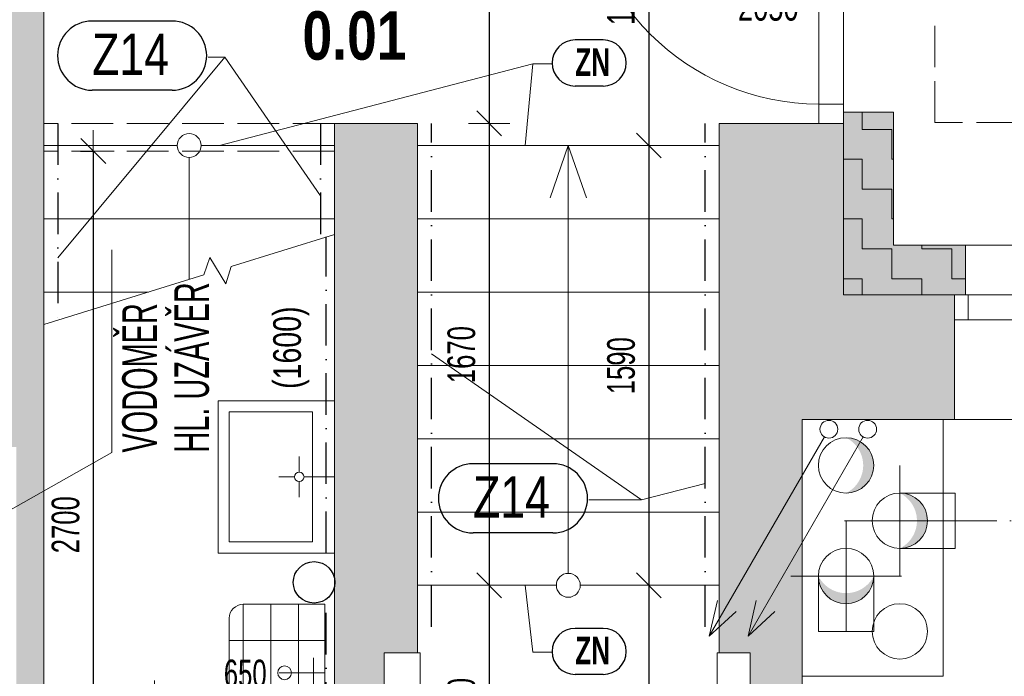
# Model space of a CAD drawing. Header units: millimetres. Extents: x -97971 to 48677, y -63570 to -5533.
# Tile 23 of 65: x -74864 to -71306, y -12885 to -10511. Entities that reach past the tile are written whole.
import ezdxf

# ---------------------------------------------------------------- set-up
doc = ezdxf.new("R2010")
doc.units = ezdxf.units.MM
doc.header["$PDMODE"] = 65
for name, pattern in [('Carkovana 2x_1', [200, 150, -50]), ('Cerchovana_1', [250, 150, -50, 0, -50]), ('JIS_09_15', [300, 150, -50, 0, -50, 0, -50])]:
    doc.linetypes.add(name, pattern=pattern)
for name, color, linetype, lineweight in [('XR$1$1.PP - NÁVRH_1', 7, 'Continuous', 25), ('XR$2$KOTY_1', 7, 'Continuous', 25), ('XR$3$ZAŘIZOVÁKY_1', 7, 'Continuous', 25), ('XR$4$VÝPLNĚ_1', 7, 'Continuous', 25), ('XR$6$VÝROBKY ___1', 7, 'Continuous', 25), ('XR$7$FILING ___1', 7, 'Continuous', 25), ('XR$8$TZB ___1', 7, 'Continuous', 25)]:
    doc.layers.add(name, color=color, linetype=linetype, lineweight=lineweight)
doc.styles.add('ARIAL', font='ARIAL.TTF')
doc.styles.add('Arial Black', font='Arial Black')
doc.styles.add('ARIALNARROW', font='ARIALN.TTF')
doc.dimstyles.new('DIMSTYLE_3', dxfattribs={"dimtxt": 100, "dimasz": 150, "dimexe": 0, "dimexo": 0, "dimgap": 50, "dimtad": 2, "dimdec": 0, "dimrnd": 5, "dimzin": 12, "dimdsep": 46, "dimtxsty": 'ARIALNARROW', "dimblk1": 'ALL_ML_STRICH', "dimblk2": 'ALL_ML_STRICH', "dimsah": 1, "dimcen": 0, "dimclrd": 6, "dimclre": 6, "dimclrt": 6, "dimadec": 0, "dimazin": 0, "dimtfac": 1, "dimtdec": 0, "dimtix": 1, "dimtmove": 2, "dimatfit": 3, "dimfxl": 0, "dimtzin": 0, "dimlwd": 0, "dimlwe": 13, "dimarcsym": 0})
doc.dimstyles.new('DIMSTYLE_5', dxfattribs={"dimtxt": 100, "dimasz": 150, "dimexe": 0, "dimexo": 0, "dimgap": 50, "dimtad": 2, "dimdec": 0, "dimrnd": 5, "dimzin": 12, "dimdsep": 46, "dimtxsty": 'ARIALNARROW', "dimblk1": 'ALL_ML_STRICH', "dimblk2": 'ALL_ML_STRICH', "dimsah": 1, "dimcen": 0, "dimclrd": 6, "dimclre": 6, "dimclrt": 6, "dimadec": 0, "dimazin": 0, "dimtfac": 1, "dimtdec": 0, "dimtix": 1, "dimtmove": 2, "dimatfit": 3, "dimfxl": 0, "dimtvp": 1.2, "dimtzin": 0, "dimlwd": 0, "dimlwe": 13, "dimarcsym": 0})

# ---------------------------------------------------------------- blocks, each defined once
blk = doc.blocks.new('ALL_ML_STRICH')
at = {"color": 0, "linetype": 'ByBlock', "lineweight": -2}
for p, q in [((0, -0.5), (0, 0.5)), ((-0.3, -0.3), (0.3, 0.3)), ((-1, 0), (0.5, 0))]:
    blk.add_line(p, q, dxfattribs=at)
blk = doc.blocks.new('*D210')
at = {"layer": 'DEFPOINTS', "color": 6, "linetype": 'Continuous', "lineweight": 13}
for p in [(-71886.3, -9886.3), (-70144.5, -9886.3), (-71886.3, -10886.3)]:
    blk.add_point(p, dxfattribs=at)
at = {"layer": 'XR$2$KOTY_1', "color": 6, "linetype": 'Continuous', "lineweight": -2}
for p, q in [((-70665, -9886.3), (-70144.5, -9886.3)), ((-70144.5, -9886.3), (-70144.5, -10886.3)), ((-70665, -10886.3), (-70144.5, -10886.3))]:
    blk.add_line(p, q, dxfattribs=at)
at = {"layer": 'XR$2$KOTY_1', "color": 6, "linetype": 'Continuous', "lineweight": 13, "xscale": 150, "yscale": 150, "zscale": 150}
for p, rotation in [((-70144.5, -9886.3), 90), ((-70144.5, -10886.3), 270)]:
    blk.add_blockref('ALL_ML_STRICH', p, dxfattribs=dict(at, rotation=rotation))
at = {"layer": 'XR$2$KOTY_1', "color": 6, "linetype": 'Continuous', "lineweight": 13, "insert": (-70244.5, -10387.4), "char_height": 100, "width": 324.571, "attachment_point": 5, "rotation": 90, "style": 'ARIALNARROW'}
blk.add_mtext('\\W0.81;\\A1;{1000}', dxfattribs=at)
at = {"layer": 'XR$2$KOTY_1', "color": 6, "linetype": 'Continuous', "lineweight": 13, "insert": (-69894.5, -10501), "char_height": 100, "width": 5, "attachment_point": 1, "rotation": 270, "line_spacing_factor": 0.60241, "style": 'ARIALNARROW'}
blk.add_mtext('\\W0.81;2050', dxfattribs=at)
blk = doc.blocks.new('*D211')
at = {"layer": 'DEFPOINTS', "color": 6, "linetype": 'Continuous', "lineweight": 13}
for p in [(-71886.3, -10886.3), (-70144.5, -10886.3), (-71886.3, -11506.3)]:
    blk.add_point(p, dxfattribs=at)
at = {"layer": 'XR$2$KOTY_1', "color": 6, "linetype": 'Continuous', "lineweight": -2}
for p, q in [((-70665, -10886.3), (-70144.5, -10886.3)), ((-70144.5, -10886.3), (-70144.5, -11506.3)), ((-70144.5, -11506.3), (-70144.5, -11506.3))]:
    blk.add_line(p, q, dxfattribs=at)
at = {"layer": 'XR$2$KOTY_1', "color": 6, "linetype": 'Continuous', "lineweight": 13, "xscale": 150, "yscale": 150, "zscale": 150}
for p, rotation in [((-70144.5, -10886.3), 90), ((-70144.5, -11506.3), 270)]:
    blk.add_blockref('ALL_ML_STRICH', p, dxfattribs=dict(at, rotation=rotation))
at = {"layer": 'XR$2$KOTY_1', "color": 6, "linetype": 'Continuous', "lineweight": 13, "insert": (-70244.5, -11193.8), "char_height": 100, "width": 243.429, "attachment_point": 5, "rotation": 90, "style": 'ARIALNARROW'}
blk.add_mtext('\\W0.81;\\A1;{620}', dxfattribs=at)
blk = doc.blocks.new('*D255')
at = {"layer": 'DEFPOINTS', "color": 6, "linetype": 'Continuous', "lineweight": 13}
for p in [(-71886.3, -9436.3), (-69694.5, -9436.3), (-71706.3, -11326.3)]:
    blk.add_point(p, dxfattribs=at)
at = {"layer": 'XR$2$KOTY_1', "color": 6, "linetype": 'Continuous', "lineweight": -2}
for p, q in [((-70945.1, -9436.3), (-69694.5, -9436.3)), ((-69694.5, -9436.3), (-69694.5, -11326.3)), ((-69694.5, -11326.3), (-69694.5, -11326.3))]:
    blk.add_line(p, q, dxfattribs=at)
at = {"layer": 'XR$2$KOTY_1', "color": 6, "linetype": 'Continuous', "lineweight": 13, "xscale": 150, "yscale": 150, "zscale": 150}
for p, rotation in [((-69694.5, -9436.3), 90), ((-69694.5, -11326.3), 270)]:
    blk.add_blockref('ALL_ML_STRICH', p, dxfattribs=dict(at, rotation=rotation))
at = {"layer": 'XR$2$KOTY_1', "color": 6, "linetype": 'Continuous', "lineweight": 13, "insert": (-69794.5, -10382.4), "char_height": 100, "width": 324.571, "attachment_point": 5, "rotation": 90, "style": 'ARIALNARROW'}
blk.add_mtext('\\W0.81;\\A1;{1890}', dxfattribs=at)
blk = doc.blocks.new('*D256')
at = {"layer": 'DEFPOINTS', "color": 6, "linetype": 'Continuous', "lineweight": 13}
for p in [(-71706.3, -11326.3), (-69694.5, -11326.3), (-71886.3, -11506.3)]:
    blk.add_point(p, dxfattribs=at)
at = {"layer": 'XR$2$KOTY_1', "color": 6, "linetype": 'Continuous', "lineweight": -2}
for p, q in [((-69694.5, -11326.3), (-69694.5, -11326.3)), ((-69694.5, -11326.3), (-69694.5, -11506.3)), ((-69694.5, -11506.3), (-69694.5, -11506.3))]:
    blk.add_line(p, q, dxfattribs=at)
at = {"layer": 'XR$2$KOTY_1', "color": 6, "linetype": 'Continuous', "lineweight": 13, "xscale": 150, "yscale": 150, "zscale": 150}
for p, rotation in [((-69694.5, -11326.3), 90), ((-69694.5, -11506.3), 270)]:
    blk.add_blockref('ALL_ML_STRICH', p, dxfattribs=dict(at, rotation=rotation))
at = {"layer": 'XR$2$KOTY_1', "color": 6, "linetype": 'Continuous', "lineweight": 13, "insert": (-69794.5, -11196.1), "char_height": 100, "width": 243.429, "attachment_point": 5, "rotation": 90, "style": 'ARIALNARROW'}
blk.add_mtext('\\W0.81;\\A1;{180}', dxfattribs=at)
blk = doc.blocks.new('*D260')
at = {"layer": 'DEFPOINTS', "color": 6, "linetype": 'Continuous', "lineweight": 13}
for p in [(-55176.3, -7250), (-71706.3, -9256.3), (-55176.3, -11506.3)]:
    blk.add_point(p, dxfattribs=at)
at = {"layer": 'XR$2$KOTY_1', "color": 6, "linetype": 'Continuous', "lineweight": -2}
for p, q in [((-71706.3, -7538.2), (-71706.3, -7250)), ((-55176.3, -7250), (-71706.3, -7250)), ((-55176.3, -7607.8), (-55176.3, -7250))]:
    blk.add_line(p, q, dxfattribs=at)
at = {"layer": 'XR$2$KOTY_1', "color": 6, "linetype": 'Continuous', "lineweight": 13, "xscale": 150, "yscale": 150, "zscale": 150}
for p, rotation in [((-71706.3, -7250), 180), ((-55176.3, -7250), 360)]:
    blk.add_blockref('ALL_ML_STRICH', p, dxfattribs=dict(at, rotation=rotation))
at = {"layer": 'XR$2$KOTY_1', "color": 6, "linetype": 'Continuous', "lineweight": 13, "insert": (-63446, -7150), "char_height": 100, "width": 405.714, "attachment_point": 5, "style": 'ARIALNARROW'}
blk.add_mtext('\\W0.81;\\A1;{16530}', dxfattribs=at)
blk = doc.blocks.new('*D273')
at = {"layer": 'DEFPOINTS', "color": 6, "linetype": 'Continuous', "lineweight": 13}
for p in [(-70486.3, -7712.7), (-71486.3, -11956.3), (-70486.3, -11956.3)]:
    blk.add_point(p, dxfattribs=at)
at = {"layer": 'XR$2$KOTY_1', "color": 6, "linetype": 'Continuous', "lineweight": -2}
for p, q in [((-71486.3, -8237.7), (-71486.3, -7712.7)), ((-70486.3, -7712.7), (-71486.3, -7712.7)), ((-70486.3, -8241.5), (-70486.3, -7712.7))]:
    blk.add_line(p, q, dxfattribs=at)
at = {"layer": 'XR$2$KOTY_1', "color": 6, "linetype": 'Continuous', "lineweight": 13, "xscale": 150, "yscale": 150, "zscale": 150}
for p, rotation in [((-71486.3, -7712.7), 180), ((-70486.3, -7712.7), 360)]:
    blk.add_blockref('ALL_ML_STRICH', p, dxfattribs=dict(at, rotation=rotation))
at = {"layer": 'XR$2$KOTY_1', "color": 6, "linetype": 'Continuous', "lineweight": 13, "insert": (-70987.4, -7612.7), "char_height": 100, "width": 324.571, "attachment_point": 5, "style": 'ARIALNARROW'}
blk.add_mtext('\\W0.81;\\A1;{1000}', dxfattribs=at)
at = {"layer": 'XR$2$KOTY_1', "color": 6, "linetype": 'Continuous', "lineweight": 13, "insert": (-71233.5, -7962.7), "char_height": 100, "width": 5, "attachment_point": 1, "rotation": 180, "line_spacing_factor": 0.60241, "style": 'ARIALNARROW'}
blk.add_mtext('\\W0.81;850(1550)', dxfattribs=at)
blk = doc.blocks.new('*D274')
at = {"layer": 'DEFPOINTS', "color": 6, "linetype": 'Continuous', "lineweight": 13}
for p in [(-71486.3, -7712.7), (-71886.3, -11506.3), (-71486.3, -11956.3)]:
    blk.add_point(p, dxfattribs=at)
at = {"layer": 'XR$2$KOTY_1', "color": 6, "linetype": 'Continuous', "lineweight": -2}
for p, q in [((-71886.3, -8237.7), (-71886.3, -7712.7)), ((-71486.3, -7712.7), (-71886.3, -7712.7)), ((-71486.3, -8237.7), (-71486.3, -7712.7))]:
    blk.add_line(p, q, dxfattribs=at)
at = {"layer": 'XR$2$KOTY_1', "color": 6, "linetype": 'Continuous', "lineweight": 13, "xscale": 150, "yscale": 150, "zscale": 150}
for p, rotation in [((-71886.3, -7712.7), 180), ((-71486.3, -7712.7), 360)]:
    blk.add_blockref('ALL_ML_STRICH', p, dxfattribs=dict(at, rotation=rotation))
at = {"layer": 'XR$2$KOTY_1', "color": 6, "linetype": 'Continuous', "lineweight": 13, "insert": (-71683.8, -7612.7), "char_height": 100, "width": 243.429, "attachment_point": 5, "style": 'ARIALNARROW'}
blk.add_mtext('\\W0.81;\\A1;{400}', dxfattribs=at)
blk = doc.blocks.new('*D291')
at = {"layer": 'DEFPOINTS', "color": 6, "linetype": 'Continuous', "lineweight": 13}
for p in [(-73476.3, -9886.3), (-73167.3, -9886.3), (-73426.3, -10886.3)]:
    blk.add_point(p, dxfattribs=at)
at = {"layer": 'XR$2$KOTY_1', "color": 6, "linetype": 'Continuous', "lineweight": -2}
for p, q in [((-73167.3, -9886.3), (-73167.3, -9886.3)), ((-73167.3, -9886.3), (-73167.3, -10886.3)), ((-73167.3, -10886.3), (-73167.3, -10886.3))]:
    blk.add_line(p, q, dxfattribs=at)
at = {"layer": 'XR$2$KOTY_1', "color": 6, "linetype": 'Continuous', "lineweight": 13, "xscale": 150, "yscale": 150, "zscale": 150}
for p, rotation in [((-73167.3, -9886.3), 90), ((-73167.3, -10886.3), 270)]:
    blk.add_blockref('ALL_ML_STRICH', p, dxfattribs=dict(at, rotation=rotation))
at = {"layer": 'XR$2$KOTY_1', "color": 6, "linetype": 'Continuous', "lineweight": 13, "insert": (-73267.3, -10387.4), "char_height": 100, "width": 324.571, "attachment_point": 5, "rotation": 90, "style": 'ARIALNARROW'}
blk.add_mtext('\\W0.81;\\A1;{1000}', dxfattribs=at)
blk = doc.blocks.new('*D292')
at = {"layer": 'DEFPOINTS', "color": 6, "linetype": 'Continuous', "lineweight": 13}
for p in [(-73426.3, -10886.3), (-73167.3, -10886.3), (-73426.3, -12556.3)]:
    blk.add_point(p, dxfattribs=at)
at = {"layer": 'XR$2$KOTY_1', "color": 6, "linetype": 'Continuous', "lineweight": -2}
for p, q in [((-73167.3, -10886.3), (-73167.3, -10886.3)), ((-73167.3, -10886.3), (-73167.3, -12556.3)), ((-73167.3, -12556.3), (-73167.3, -12556.3))]:
    blk.add_line(p, q, dxfattribs=at)
at = {"layer": 'XR$2$KOTY_1', "color": 6, "linetype": 'Continuous', "lineweight": 13, "xscale": 150, "yscale": 150, "zscale": 150}
for p, rotation in [((-73167.3, -10886.3), 90), ((-73167.3, -12556.3), 270)]:
    blk.add_blockref('ALL_ML_STRICH', p, dxfattribs=dict(at, rotation=rotation))
at = {"layer": 'XR$2$KOTY_1', "color": 6, "linetype": 'Continuous', "lineweight": 13, "insert": (-73267.3, -11722.4), "char_height": 100, "width": 324.571, "attachment_point": 5, "rotation": 90, "style": 'ARIALNARROW'}
blk.add_mtext('\\W0.81;\\A1;{1670}', dxfattribs=at)
blk = doc.blocks.new('*D293')
at = {"layer": 'DEFPOINTS', "color": 6, "linetype": 'Continuous', "lineweight": 13}
for p in [(-73426.3, -12556.3), (-73167.3, -12556.3), (-73426.3, -13386.3)]:
    blk.add_point(p, dxfattribs=at)
at = {"layer": 'XR$2$KOTY_1', "color": 6, "linetype": 'Continuous', "lineweight": -2}
for p, q in [((-73167.3, -12556.3), (-73167.3, -12556.3)), ((-73167.3, -12556.3), (-73167.3, -13386.3)), ((-73167.3, -13386.3), (-73167.3, -13386.3))]:
    blk.add_line(p, q, dxfattribs=at)
at = {"layer": 'XR$2$KOTY_1', "color": 6, "linetype": 'Continuous', "lineweight": 13, "xscale": 150, "yscale": 150, "zscale": 150}
for p, rotation in [((-73167.3, -12556.3), 90), ((-73167.3, -13386.3), 270)]:
    blk.add_blockref('ALL_ML_STRICH', p, dxfattribs=dict(at, rotation=rotation))
at = {"layer": 'XR$2$KOTY_1', "color": 6, "linetype": 'Continuous', "lineweight": 13, "insert": (-73267.3, -12968.8), "char_height": 100, "width": 243.429, "attachment_point": 5, "rotation": 90, "style": 'ARIALNARROW'}
blk.add_mtext('\\W0.81;\\A1;{830}', dxfattribs=at)
blk = doc.blocks.new('*D302')
at = {"layer": 'DEFPOINTS', "color": 6, "linetype": 'Continuous', "lineweight": 13}
for p in [(-74597.8, -10986.3), (-74557, -10986.3), (-74776.3, -13686.3)]:
    blk.add_point(p, dxfattribs=at)
at = {"layer": 'XR$2$KOTY_1', "color": 6, "linetype": 'Continuous', "lineweight": -2}
for p, q in [((-74643.7, -10986.3), (-74597.8, -10986.3)), ((-74597.8, -10986.3), (-74597.8, -13686.3)), ((-74597.8, -13686.3), (-74597.8, -13686.3))]:
    blk.add_line(p, q, dxfattribs=at)
at = {"layer": 'XR$2$KOTY_1', "color": 6, "linetype": 'Continuous', "lineweight": 13, "xscale": 150, "yscale": 150, "zscale": 150}
for p, rotation in [((-74597.8, -10986.3), 90), ((-74597.8, -13686.3), 270)]:
    blk.add_blockref('ALL_ML_STRICH', p, dxfattribs=dict(at, rotation=rotation))
at = {"layer": 'XR$2$KOTY_1', "color": 6, "linetype": 'Continuous', "lineweight": 13, "insert": (-74697.8, -12337.4), "char_height": 100, "width": 324.571, "attachment_point": 5, "rotation": 90, "style": 'ARIALNARROW'}
blk.add_mtext('\\W0.81;\\A1;{2700}', dxfattribs=at)
blk = doc.blocks.new('*D339')
at = {"layer": 'DEFPOINTS', "color": 6, "linetype": 'Continuous', "lineweight": 13}
for p in [(-73726.3, -12975.9), (-74376.3, -13107.8), (-73726.3, -13586.3)]:
    blk.add_point(p, dxfattribs=at)
at = {"layer": 'XR$2$KOTY_1', "color": 6, "linetype": 'Continuous', "lineweight": -2}
for p, q in [((-74376.3, -12975.9), (-74376.3, -12975.9)), ((-73726.3, -12975.9), (-74376.3, -12975.9)), ((-73726.3, -12975.9), (-73726.3, -12975.9))]:
    blk.add_line(p, q, dxfattribs=at)
at = {"layer": 'XR$2$KOTY_1', "color": 6, "linetype": 'Continuous', "lineweight": 13, "xscale": 150, "yscale": 150, "zscale": 150}
for p, rotation in [((-74376.3, -12975.9), 180), ((-73726.3, -12975.9), 360)]:
    blk.add_blockref('ALL_ML_STRICH', p, dxfattribs=dict(at, rotation=rotation))
at = {"layer": 'XR$2$KOTY_1', "color": 6, "linetype": 'Continuous', "lineweight": 13, "insert": (-74048.8, -12875.9), "char_height": 100, "width": 243.429, "attachment_point": 5, "style": 'ARIALNARROW'}
blk.add_mtext('\\W0.81;\\A1;{650}', dxfattribs=at)
blk = doc.blocks.new('*D340')
at = {"layer": 'DEFPOINTS', "color": 6, "linetype": 'Continuous', "lineweight": 13}
for p in [(-72590.3, -9886.3), (-72336.3, -9886.3), (-72336.3, -10966.3)]:
    blk.add_point(p, dxfattribs=at)
at = {"layer": 'XR$2$KOTY_1', "color": 6, "linetype": 'Continuous', "lineweight": -2}
for p, q in [((-72590.3, -9886.3), (-72590.3, -9886.3)), ((-72590.3, -9886.3), (-72590.3, -10966.3)), ((-72590.3, -10966.3), (-72590.3, -10966.3))]:
    blk.add_line(p, q, dxfattribs=at)
at = {"layer": 'XR$2$KOTY_1', "color": 6, "linetype": 'Continuous', "lineweight": 13, "xscale": 150, "yscale": 150, "zscale": 150}
for p, rotation in [((-72590.3, -9886.3), 90), ((-72590.3, -10966.3), 270)]:
    blk.add_blockref('ALL_ML_STRICH', p, dxfattribs=dict(at, rotation=rotation))
at = {"layer": 'XR$2$KOTY_1', "color": 6, "linetype": 'Continuous', "lineweight": 13, "insert": (-72690.3, -10427.4), "char_height": 100, "width": 324.571, "attachment_point": 5, "rotation": 90, "style": 'ARIALNARROW'}
blk.add_mtext('\\W0.81;\\A1;{1080}', dxfattribs=at)
blk = doc.blocks.new('*D341')
at = {"layer": 'DEFPOINTS', "color": 6, "linetype": 'Continuous', "lineweight": 13}
for p in [(-72590.3, -10966.3), (-72336.3, -10966.3), (-72336.3, -12556.3)]:
    blk.add_point(p, dxfattribs=at)
at = {"layer": 'XR$2$KOTY_1', "color": 6, "linetype": 'Continuous', "lineweight": -2}
for p, q in [((-72590.3, -10966.3), (-72590.3, -10966.3)), ((-72590.3, -10966.3), (-72590.3, -12556.3)), ((-72590.3, -12556.3), (-72590.3, -12556.3))]:
    blk.add_line(p, q, dxfattribs=at)
at = {"layer": 'XR$2$KOTY_1', "color": 6, "linetype": 'Continuous', "lineweight": 13, "xscale": 150, "yscale": 150, "zscale": 150}
for p, rotation in [((-72590.3, -10966.3), 90), ((-72590.3, -12556.3), 270)]:
    blk.add_blockref('ALL_ML_STRICH', p, dxfattribs=dict(at, rotation=rotation))
at = {"layer": 'XR$2$KOTY_1', "color": 6, "linetype": 'Continuous', "lineweight": 13, "insert": (-72690.3, -11762.4), "char_height": 100, "width": 324.571, "attachment_point": 5, "rotation": 90, "style": 'ARIALNARROW'}
blk.add_mtext('\\W0.81;\\A1;{1590}', dxfattribs=at)
blk = doc.blocks.new('*D342')
at = {"layer": 'DEFPOINTS', "color": 6, "linetype": 'Continuous', "lineweight": 13}
for p in [(-72590.3, -12556.3), (-72336.3, -12556.3), (-72036.3, -14936.3)]:
    blk.add_point(p, dxfattribs=at)
at = {"layer": 'XR$2$KOTY_1', "color": 6, "linetype": 'Continuous', "lineweight": -2}
for p, q in [((-72590.3, -12556.3), (-72590.3, -12556.3)), ((-72590.3, -12556.3), (-72590.3, -14936.3)), ((-72590.3, -14936.3), (-72590.3, -14936.3))]:
    blk.add_line(p, q, dxfattribs=at)
at = {"layer": 'XR$2$KOTY_1', "color": 6, "linetype": 'Continuous', "lineweight": 13, "xscale": 150, "yscale": 150, "zscale": 150}
for p, rotation in [((-72590.3, -12556.3), 90), ((-72590.3, -14936.3), 270)]:
    blk.add_blockref('ALL_ML_STRICH', p, dxfattribs=dict(at, rotation=rotation))
at = {"layer": 'XR$2$KOTY_1', "color": 6, "linetype": 'Continuous', "lineweight": 13, "insert": (-72690.3, -13747.4), "char_height": 100, "width": 324.571, "attachment_point": 5, "rotation": 90, "style": 'ARIALNARROW'}
blk.add_mtext('\\W0.81;\\A1;{2380}', dxfattribs=at)
blk = doc.blocks.new('KOMPLEXNÍ OBJEKT_36')
at = {"layer": 'XR$3$ZAŘIZOVÁKY_1', "color": 251, "linetype": 'Continuous', "lineweight": 13}
for p, q in [((-73726.3, -11888.9), (-74146.3, -11888.9)), ((-74146.3, -11888.9), (-74146.3, -12439.7)), ((-73726.3, -11888.9), (-74070.4, -11888.9)), ((-73726.3, -12439.7), (-73726.3, -11888.9)), ((-74106.3, -12399.7), (-74106.3, -11928.9)), ((-74106.3, -11928.9), (-73806.3, -11928.9)), ((-73806.3, -11928.9), (-73806.3, -12399.7)), ((-73853.5, -12147.1), (-73853.5, -12090.4)), ((-73870.7, -12164.3), (-73927.4, -12164.3)), ((-73836.3, -12164.3), (-73726.3, -12164.3)), ((-73853.5, -12181.5), (-73853.5, -12238.2)), ((-73806.3, -12399.7), (-74106.3, -12399.7)), ((-73726.3, -12439.7), (-74146.3, -12439.7))]:
    blk.add_line(p, q, dxfattribs=at)
blk.add_arc((-73853.5, -12164.3), 17.2, 90.00001727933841, 89.99999997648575, dxfattribs=at)
blk = doc.blocks.new('KOMPLEXNÍ OBJEKT_45')
at = {"layer": 'XR$3$ZAŘIZOVÁKY_1', "color": 251, "linetype": 'Continuous', "lineweight": 13}
for p, q in [((-73761.6, -12625), (-74056.6, -12625)), ((-74056.6, -12625), (-74056.6, -13120)), ((-73781.6, -12625), (-74056.6, -12625)), ((-73956.6, -12625), (-73956.6, -13120)), ((-73856.6, -12625), (-73856.6, -13120)), ((-73761.6, -13120), (-73761.6, -12625)), ((-74106.6, -12675), (-74106.6, -13070)), ((-74106.6, -12755.4), (-73761.6, -12755.4)), ((-73802.5, -12818.8), (-73802.5, -12872.5)), ((-73781.6, -12872.5), (-73926.6, -12872.5)), ((-73761.6, -12872.5), (-73906.6, -12872.5)), ((-73802.5, -12926.3), (-73802.5, -12872.5)), ((-74106.6, -12989.7), (-73761.6, -12989.7)), ((-74056.6, -13120), (-73761.6, -13120)), ((-74056.6, -13120), (-73781.6, -13120))]:
    blk.add_line(p, q, dxfattribs=at)
blk.add_circle((-73906.6, -12872.5), 25, dxfattribs=at)
for centre, start, end in [((-74056.6, -12675), 90, 180), ((-74056.6, -13070), 180, 270)]:
    blk.add_arc(centre, 50, start, end, dxfattribs=at)

msp = doc.modelspace()

# ---------------------------------------------------------------- hatches: boundary and pattern name
at = {"layer": 'XR$7$FILING ___1', "linetype": 'Carkovana 2x_1', "lineweight": 50}
msp.add_hatch(color=254, dxfattribs=at).paths.add_polyline_path([(-75076.3, -13786.3), (-74776.3, -13786.3), (-74776.3, -9886.3), (-71886.3, -9886.3), (-71886.3, -9436.3), (-76965.7, -9436.3), (-76965.7, -9886.3), (-75076.3, -9886.3), (-75076.3, -10036.5), (-75026.3, -10036.5), (-75026.3, -10536.5), (-75076.3, -10536.5), (-75076.3, -12056.3), (-74876.3, -12056.3), (-74876.3, -12956.3), (-74946.3, -12956.3), (-74946.3, -13436.3), (-75076.3, -13436.3)])
at = {"layer": 'XR$7$FILING ___1', "linetype": 'Continuous', "lineweight": 13}
msp.add_hatch(color=11, dxfattribs=at).paths.add_polyline_path([(-71446.3, -11506.3), (-71446.3, -11326.3), (-71706.3, -11326.3), (-71706.3, -10846.3), (-71886.3, -10846.3), (-71886.3, -11506.3)], flags=0)
h = msp.add_hatch(dxfattribs=at)
h.set_pattern_fill('VZOR', scale=108, style=0, pattern_type=2)
h.set_pattern_definition([(0, (216, 216), (108, 108), [108, -108]), (90, (216, 216), (-108, 108), [108, -108])])
h.paths.add_polyline_path([(-71446.3, -11506.3), (-71446.3, -11326.3), (-71706.3, -11326.3), (-71706.3, -10846.3), (-71886.3, -10846.3), (-71886.3, -11506.3)], flags=0)
at = {"layer": 'XR$7$FILING ___1', "linetype": 'Continuous', "lineweight": 50}
msp.add_hatch(color=254, dxfattribs=at).paths.add_polyline_path([(-73726.3, -13686.3), (-73426.3, -13686.3), (-73426.3, -13250.3), (-73547, -13250.3), (-73547, -12800.3), (-73426.3, -12800.3), (-73426.3, -10886.3), (-73726.3, -10886.3)])
at = {"layer": 'XR$7$FILING ___1', "linetype": 'Continuous', "lineweight": 13}
msp.add_hatch(color=254, dxfattribs=at).paths.add_polyline_path([(-72223.6, -13300.3), (-72336.3, -13300.3), (-72336.3, -13736.3), (-72036.3, -13736.3), (-72036.3, -11956.3), (-71486.3, -11956.3), (-71486.3, -11506.3), (-71886.3, -11506.3), (-71886.3, -10886.3), (-72336.3, -10886.3), (-72336.3, -12800.3), (-72223.6, -12800.3)])
at = {"layer": 'XR$8$TZB ___1', "linetype": 'JIS_09_15', "lineweight": 13}
for points in [[(-71877.6, -12222.9), (-71867.5, -12222.4), (-71857.4, -12220.9), (-71847.6, -12218.3), (-71838.1, -12214.8), (-71829, -12210.3), (-71820.4, -12205), (-71812.4, -12198.8), (-71805.1, -12191.8), (-71798.5, -12184.1), (-71792.7, -12175.8), (-71787.8, -12167), (-71783.8, -12157.6), (-71780.8, -12148), (-71778.7, -12138.1), (-71777.7, -12128), (-71777.7, -12117.8), (-71778.7, -12107.8), (-71780.8, -12097.8), (-71783.8, -12088.2), (-71787.8, -12078.9), (-71792.7, -12070), (-71798.5, -12061.7), (-71805.1, -12054), (-71812.4, -12047), (-71820.4, -12040.8), (-71829, -12035.5), (-71838.1, -12031), (-71847.6, -12027.5), (-71857.4, -12025), (-71867.5, -12023.4), (-71877.6, -12022.9), (-71870.6, -12026.7), (-71863.8, -12031.1), (-71857.4, -12035.8), (-71851.4, -12041.1), (-71845.8, -12046.7), (-71840.5, -12052.7), (-71835.7, -12059.1), (-71831.4, -12065.8), (-71827.6, -12072.8), (-71824.3, -12080.1), (-71821.5, -12087.6), (-71819.2, -12095.3), (-71817.5, -12103.1), (-71816.4, -12111), (-71815.8, -12118.9), (-71815.8, -12126.9), (-71816.4, -12134.9), (-71817.5, -12142.8), (-71819.2, -12150.6), (-71821.5, -12158.2), (-71824.3, -12165.7), (-71827.6, -12173), (-71831.4, -12180), (-71835.7, -12186.7), (-71840.5, -12193.1), (-71845.8, -12199.1), (-71851.4, -12204.8), (-71857.4, -12210), (-71863.8, -12214.8), (-71870.6, -12219.1)], [(-71683.3, -12422.9), (-71673.2, -12422.4), (-71663.1, -12420.9), (-71653.3, -12418.3), (-71643.8, -12414.8), (-71634.7, -12410.3), (-71626.1, -12405), (-71618.1, -12398.8), (-71610.8, -12391.8), (-71604.2, -12384.1), (-71598.4, -12375.8), (-71593.5, -12367), (-71589.5, -12357.6), (-71586.5, -12348), (-71584.4, -12338.1), (-71583.4, -12328), (-71583.4, -12317.8), (-71584.4, -12307.8), (-71586.5, -12297.8), (-71589.5, -12288.2), (-71593.5, -12278.9), (-71598.4, -12270), (-71604.2, -12261.7), (-71610.8, -12254), (-71618.1, -12247), (-71626.1, -12240.8), (-71634.7, -12235.5), (-71643.8, -12231), (-71653.3, -12227.5), (-71663.1, -12225), (-71673.2, -12223.4), (-71683.3, -12222.9), (-71676.3, -12226.7), (-71669.5, -12231.1), (-71663.2, -12235.8), (-71657.1, -12241.1), (-71651.5, -12246.7), (-71646.2, -12252.7), (-71641.5, -12259.1), (-71637.1, -12265.8), (-71633.3, -12272.8), (-71630, -12280.1), (-71627.2, -12287.6), (-71624.9, -12295.3), (-71623.2, -12303.1), (-71622.1, -12311), (-71621.5, -12318.9), (-71621.5, -12326.9), (-71622.1, -12334.9), (-71623.2, -12342.8), (-71624.9, -12350.6), (-71627.2, -12358.2), (-71630, -12365.7), (-71633.3, -12373), (-71637.1, -12380), (-71641.5, -12386.7), (-71646.2, -12393.1), (-71651.5, -12399.1), (-71657.1, -12404.8), (-71663.2, -12410), (-71669.5, -12414.8), (-71676.3, -12419.1)], [(-71977.6, -12522.9), (-71977.1, -12533), (-71975.5, -12543), (-71973, -12552.8), (-71969.5, -12562.3), (-71965, -12571.4), (-71959.6, -12580), (-71953.4, -12588), (-71946.5, -12595.4), (-71938.8, -12602), (-71930.5, -12607.8), (-71921.6, -12612.7), (-71912.3, -12616.7), (-71902.6, -12619.7), (-71892.7, -12621.8), (-71882.6, -12622.8), (-71872.5, -12622.8), (-71862.4, -12621.8), (-71852.5, -12619.7), (-71842.8, -12616.7), (-71833.5, -12612.7), (-71824.7, -12607.8), (-71816.4, -12602), (-71808.7, -12595.4), (-71801.7, -12588), (-71795.5, -12580), (-71790.1, -12571.4), (-71785.7, -12562.3), (-71782.2, -12552.8), (-71779.6, -12543), (-71778.1, -12533), (-71777.6, -12522.9), (-71781.4, -12529.9), (-71785.7, -12536.6), (-71790.5, -12543), (-71795.7, -12549.1), (-71801.4, -12554.7), (-71807.4, -12559.9), (-71813.8, -12564.7), (-71820.5, -12569.1), (-71827.5, -12572.9), (-71834.8, -12576.2), (-71842.2, -12579), (-71849.9, -12581.2), (-71857.7, -12582.9), (-71865.6, -12584.1), (-71873.6, -12584.6), (-71881.6, -12584.6), (-71889.5, -12584.1), (-71897.4, -12582.9), (-71905.2, -12581.2), (-71912.9, -12579), (-71920.4, -12576.2), (-71927.6, -12572.9), (-71934.6, -12569.1), (-71941.4, -12564.7), (-71947.7, -12559.9), (-71953.8, -12554.7), (-71959.4, -12549.1), (-71964.6, -12543), (-71969.4, -12536.6), (-71973.7, -12529.9)]]:
    msp.add_hatch(color=131, dxfattribs=at).paths.add_polyline_path(points)

# ---------------------------------------------------------------- linework, layer by layer
at = {"layer": 'XR$1$1.PP - NÁVRH_1', "color": 14, "linetype": 'Continuous', "lineweight": 13}
for p, q in [((-74776.3, -9886.3), (-74776.3, -13786.3)), ((-73426.3, -10886.3), (-73726.3, -10886.3)), ((-73726.3, -13586.3), (-73726.3, -10886.3)), ((-73426.3, -12800.3), (-73426.3, -10886.3)), ((-72336.3, -10886.3), (-72336.3, -11956.3)), ((-72336.3, -10886.3), (-71886.3, -10886.3)), ((-71886.3, -10886.3), (-71886.3, -11506.3)), ((-71486.3, -11506.3), (-71886.3, -11506.3)), ((-71486.3, -11506.3), (-71486.3, -11956.3)), ((-72336.3, -11856.3), (-72336.3, -12800.3)), ((-71486.3, -11956.3), (-72036.3, -11956.3)), ((-72036.3, -11956.3), (-72036.3, -13736.3)), ((-73547, -13250.3), (-73547, -12800.3)), ((-73547, -12800.3), (-73426.3, -12800.3)), ((-72223.6, -12800.3), (-72336.3, -12800.3)), ((-72223.6, -13300.3), (-72223.6, -12800.3))]:
    msp.add_line(p, q, dxfattribs=at)
at = {"layer": 'XR$1$1.PP - NÁVRH_1', "color": 7, "linetype": 'Continuous', "lineweight": 13}
for p, q in [((-71886.3, -10846.3), (-71706.3, -10846.3)), ((-71886.3, -10846.3), (-71886.3, -10886.3)), ((-71706.3, -11326.3), (-71706.3, -10846.3)), ((-74776.3, -10966.3), (-74294.5, -10966.3)), ((-74208.2, -10966.3), (-73726.3, -10966.3)), ((-73426.3, -10966.3), (-72336.3, -10966.3)), ((-72881.3, -10966.3), (-72947.2, -11155.1)), ((-72881.3, -12513.2), (-72881.3, -10966.3)), ((-72881.3, -10966.3), (-72815.4, -11155.1)), ((-74251.3, -11009.5), (-74251.3, -11450.7)), ((-74776.3, -11231.3), (-73726.3, -11231.3)), ((-73426.3, -11231.3), (-72336.3, -11231.3)), ((-73726.3, -11287.7), (-74099.5, -11403.6)), ((-71446.3, -11326.3), (-71706.3, -11326.3)), ((-70526.3, -11326.3), (-71446.3, -11326.3)), ((-71446.3, -11506.3), (-71446.3, -11326.3)), ((-74177, -11371.3), (-74198.3, -11434.2)), ((-74118.5, -11466.5), (-74177, -11371.3)), ((-74099.5, -11403.6), (-74118.5, -11466.5)), ((-74198.3, -11434.2), (-74776.3, -11613.7)), ((-74776.3, -11496.3), (-74398.4, -11496.3)), ((-73426.3, -11496.3), (-72336.3, -11496.3)), ((-71446.3, -11506.3), (-71486.3, -11506.3)), ((-73426.3, -11761.3), (-72336.3, -11761.3)), ((-71486.3, -11956.3), (-70486.3, -11956.3)), ((-73426.3, -12026.3), (-72336.3, -12026.3)), ((-73426.3, -12291.3), (-72336.3, -12291.3)), ((-73426.3, -12556.3), (-72924.5, -12556.3)), ((-72838.2, -12556.3), (-72336.3, -12556.3))]:
    msp.add_line(p, q, dxfattribs=at)
at = {"layer": 'XR$1$1.PP - NÁVRH_1', "color": 7, "linetype": 'Carkovana 2x_1', "lineweight": 13}
for p, q in [((-73726.3, -10886.3), (-74776.3, -10886.3)), ((-73726.3, -10986.3), (-74776.3, -10986.3))]:
    msp.add_line(p, q, dxfattribs=at)
at = {"layer": 'XR$1$1.PP - NÁVRH_1', "color": 7, "linetype": 'Continuous', "lineweight": 13}
for centre in [(-74251.3, -10966.3), (-72881.3, -12556.3)]:
    msp.add_circle(centre, 43.2, dxfattribs=at)
at = {"layer": 'XR$2$KOTY_1', "color": 3, "linetype": 'Continuous', "lineweight": 25}
for p, q in [((-74313.1, -10516.4), (-74602, -10516.4)), ((-74313.1, -10766.4), (-74602, -10766.4)), ((-72936.9, -12116.9), (-73225.7, -12116.9)), ((-72936.9, -12366.9), (-73225.7, -12366.9))]:
    msp.add_line(p, q, dxfattribs=at)
at = {"layer": 'XR$2$KOTY_1', "color": 7, "linetype": 'Continuous', "lineweight": 25}
for p, q in [((-72755.4, -10584.7), (-72856.7, -10584.7)), ((-72755.4, -10751.4), (-72856.7, -10751.4)), ((-72755.4, -12712), (-72856.7, -12712)), ((-72755.4, -12878.6), (-72856.7, -12878.6))]:
    msp.add_line(p, q, dxfattribs=at)
at = {"layer": 'XR$2$KOTY_1', "color": 3, "linetype": 'Continuous', "lineweight": 13}
for p, q in [((-74726.3, -11372.5), (-74122.9, -10646.4)), ((-74122.9, -10646.4), (-74182.9, -10646.4)), ((-74122.9, -10646.4), (-73776.3, -11148.8)), ((-73376.3, -11719.2), (-72616.6, -12246.9)), ((-72616.6, -12246.9), (-72386.3, -12187.9)), ((-72616.6, -12246.9), (-72806.6, -12246.9))]:
    msp.add_line(p, q, dxfattribs=at)
at = {"layer": 'XR$2$KOTY_1', "color": 7, "linetype": 'Continuous', "lineweight": 13}
for p, q in [((-73010.1, -10671.4), (-74141.3, -10966.3)), ((-73010.1, -10671.4), (-73037.6, -10966.3)), ((-72940.1, -10671.4), (-73010.1, -10671.4)), ((-73010.1, -12798.6), (-73037.6, -12556.3)), ((-72940.1, -12798.6), (-73010.1, -12798.6))]:
    msp.add_line(p, q, dxfattribs=at)
at = {"layer": 'XR$2$KOTY_1', "color": 5, "linetype": 'Continuous', "lineweight": 13}
for p, q in [((-74530.7, -11343.1), (-74530.7, -12076.4)), ((-74530.7, -12076.4), (-74967.1, -12322.3))]:
    msp.add_line(p, q, dxfattribs=at)
at = {"layer": 'XR$2$KOTY_1', "color": 3, "linetype": 'Continuous', "lineweight": 25}
for centre, start, end in [((-74602, -10641.4), 90, 270), ((-74313.1, -10641.4), 270, 90), ((-73225.7, -12241.9), 90, 270), ((-72936.9, -12241.9), 270, 90)]:
    msp.add_arc(centre, 125, start, end, dxfattribs=at)
at = {"layer": 'XR$2$KOTY_1', "color": 7, "linetype": 'Continuous', "lineweight": 25}
for centre, start, end in [((-72856.7, -10668), 90.0014, 270.0014), ((-72755.4, -10668), 270.0014, 90.0014), ((-72856.7, -12795.3), 90.0014, 270.0014), ((-72755.4, -12795.3), 270.0014, 90.0014)]:
    msp.add_arc(centre, 83.3, start, end, dxfattribs=at)
at = {"layer": 'XR$3$ZAŘIZOVÁKY_1', "color": 7, "linetype": 'Continuous', "lineweight": 13}
for p, q in [((-73547, -13250.3), (-73547, -12800.3)), ((-73547, -12800.3), (-73537, -12800.3)), ((-73417, -12800.3), (-73537, -12800.3)), ((-73417, -13250.3), (-73417, -12800.3))]:
    msp.add_line(p, q, dxfattribs=at)
at = {"layer": 'XR$4$VÝPLNĚ_1', "color": 132, "linetype": 'Continuous', "lineweight": 13}
for p, q in [((-71976.3, -10886.3), (-71976.3, -9886.3)), ((-71886.3, -10886.3), (-71886.3, -9886.3)), ((-71976.3, -10816.3), (-71886.3, -10816.3)), ((-71486.3, -11506.3), (-70486.3, -11506.3)), ((-71436.3, -11596.3), (-71436.3, -11506.3)), ((-71486.3, -11596.3), (-70486.3, -11596.3))]:
    msp.add_line(p, q, dxfattribs=at)
msp.add_arc((-71976.3, -9956.3), 860, 180, 270, dxfattribs=at)
at = {"layer": 'XR$6$VÝROBKY ___1', "color": 7, "linetype": 'Carkovana 2x_1', "lineweight": 13}
for p, q in [((-71556.3, -10883.3), (-71556.3, -9883.3)), ((-71056.3, -10883.3), (-71556.3, -10883.3))]:
    msp.add_line(p, q, dxfattribs=at)
at = {"layer": 'XR$6$VÝROBKY ___1', "color": 5, "linetype": 'Cerchovana_1', "lineweight": 25}
for p, q in [((-74726.3, -10886.3), (-74726.3, -11598.1)), ((-73776.3, -10886.3), (-73776.3, -11287.7)), ((-73376.3, -12706.3), (-73376.3, -10886.3)), ((-72386.3, -12706.3), (-72386.3, -10886.3))]:
    msp.add_line(p, q, dxfattribs=at)
at = {"layer": 'XR$7$FILING ___1', "color": 7, "linetype": 'Cerchovana_1', "lineweight": 25}
for p, q in [((-73756.3, -12439.7), (-73756.3, -11297)), ((-73756.3, -13556.3), (-73756.3, -12625))]:
    msp.add_line(p, q, dxfattribs=at)
at = {"layer": 'XR$8$TZB ___1', "color": 21, "linetype": 'Continuous', "lineweight": 13}
for p, q in [((-71955.8, -12019.4), (-72371.9, -12740.1)), ((-71815.8, -12019.4), (-72231.9, -12740.1)), ((-72371.9, -12740.1), (-72342.8, -12611.2)), ((-72231.9, -12740.1), (-72202.8, -12611.2)), ((-72371.9, -12740.1), (-72274.9, -12650.5)), ((-72231.9, -12740.1), (-72134.9, -12650.5))]:
    msp.add_line(p, q, dxfattribs=at)
at = {"layer": 'XR$8$TZB ___1', "color": 131, "linetype": 'Continuous', "lineweight": 13}
for p, q in [((-71683.3, -12522.9), (-71683.3, -12122.9)), ((-71483.3, -12222.9), (-71683.3, -12222.9)), ((-71483.3, -12222.9), (-71483.3, -12422.9)), ((-71483.3, -12322.9), (-71883.3, -12322.9)), ((-71877.6, -12722.9), (-71877.6, -12322.9)), ((-71683.3, -12422.9), (-71483.3, -12422.9)), ((-72077.6, -12522.9), (-71677.6, -12522.9)), ((-71977.6, -12522.9), (-71977.6, -12722.9)), ((-71777.6, -12722.9), (-71777.6, -12522.9)), ((-71777.6, -12722.9), (-71977.6, -12722.9))]:
    msp.add_line(p, q, dxfattribs=at)
at = {"layer": 'XR$8$TZB ___1', "color": 131, "linetype": 'Cerchovana_1', "lineweight": 13}
msp.add_line((-71483.3, -12322.9), (-70840.9, -12322.9), dxfattribs=at)
at = {"layer": 'XR$8$TZB ___1', "color": 1, "linetype": 'Continuous', "lineweight": 13}
for p, q in [((-72223.6, -12800.3), (-72343.6, -12800.3)), ((-72343.6, -12800.3), (-72343.6, -13300.3)), ((-72223.6, -13300.3), (-72223.6, -12800.3))]:
    msp.add_line(p, q, dxfattribs=at)
at = {"layer": 'XR$8$TZB ___1', "color": 131, "linetype": 'Continuous', "lineweight": 13}
msp.add_lwpolyline([(-71527.3, -11956.3), (-71527.3, -12884.3), (-72036.3, -12884.3), (-72036.3, -11956.3), (-71527.3, -11956.3)], close=True, dxfattribs=at)
at = {"layer": 'XR$8$TZB ___1', "color": 21, "linetype": 'Continuous', "lineweight": 13}
for centre in [(-71939.7, -11992.2), (-71799.7, -11992.2)]:
    msp.add_circle(centre, 32.2, dxfattribs=at)
at = {"layer": 'XR$8$TZB ___1', "color": 7, "linetype": 'Continuous', "lineweight": 25}
msp.add_circle((-73800, -12545.6), 75, dxfattribs=at)
at = {"layer": 'XR$8$TZB ___1', "color": 131, "linetype": 'Continuous', "lineweight": 13}
for centre, start, end in [((-71877.6, -12122.9), 90, 270), ((-71877.6, -12122.9), 270, 90), ((-71683.3, -12322.9), 90, 270), ((-71683.3, -12322.9), 270, 90), ((-71877.6, -12522.9), 0, 180), ((-71877.6, -12522.9), 180, 0), ((-71683.3, -12722.9), 90, 270), ((-71683.3, -12722.9), 270, 90)]:
    msp.add_arc(centre, 100, start, end, dxfattribs=at)

# ---------------------------------------------------------------- block references
at = {"layer": 'XR$3$ZAŘIZOVÁKY_1', "color": 251, "linetype": 'Continuous', "lineweight": 13}
for name in ['KOMPLEXNÍ OBJEKT_36', 'KOMPLEXNÍ OBJEKT_45']:
    msp.add_blockref(name, (0, 0), dxfattribs=at)

# ---------------------------------------------------------------- texts
at = {"layer": 'XR$1$1.PP - NÁVRH_1', "color": 7, "linetype": 'Continuous', "lineweight": 35, "insert": (-73841.9, -10658.6), "char_height": 175, "width": 456.843, "attachment_point": 7, "style": 'Arial Black'}
msp.add_mtext('\\W0.69;0.01', dxfattribs=at)
at = {"layer": 'XR$2$KOTY_1', "color": 6, "linetype": 'Continuous', "lineweight": 13, "insert": (-72158.6, -10244.2), "char_height": 100, "width": 272.279, "attachment_point": 2, "line_spacing_factor": 1.024096, "style": 'ARIALNARROW'}
msp.add_mtext('\\W0.86;860\\P2050', dxfattribs=at)
at = {"layer": 'XR$2$KOTY_1', "color": 3, "linetype": 'Continuous', "lineweight": 25, "char_height": 150, "width": 346.679, "attachment_point": 7, "style": 'ARIAL'}
for insert in [(-74602, -10711.4), (-73225.7, -12311.9)]:
    msp.add_mtext('\\W0.77;Z14', dxfattribs=dict(at, insert=insert))
at = {"layer": 'XR$2$KOTY_1', "color": 7, "linetype": 'Continuous', "lineweight": 25, "char_height": 100, "width": 169.598, "attachment_point": 7, "rotation": 0.0014, "style": 'ARIALNARROW'}
for insert in [(-72856.7, -10714.7), (-72856.7, -12842)]:
    msp.add_mtext('\\W0.83;\\fArial Narrow|i0|b1|c0|p0;ZN', dxfattribs=dict(at, insert=insert))
at = {"layer": 'XR$2$KOTY_1', "color": 5, "linetype": 'Continuous', "lineweight": 13, "insert": (-74493.2, -12076.4), "char_height": 125, "width": 778.85, "attachment_point": 1, "rotation": 90, "line_spacing_factor": 0.903614, "style": 'ARIALNARROW'}
msp.add_mtext('\\W0.73;VODOMĚR\\PHL. UZÁVĚR', dxfattribs=at)
at = {"layer": 'XR$2$KOTY_1', "color": 7, "linetype": 'Continuous', "lineweight": 18, "insert": (-73817.6, -11846.2), "char_height": 100, "width": 348.872, "attachment_point": 7, "rotation": 90, "style": 'ARIALNARROW'}
msp.add_mtext('\\W0.90;(1600)', dxfattribs=at)

# ---------------------------------------------------------------- dimensions: what is measured, and where the dimension line sits
at = {"layer": 'XR$2$KOTY_1', "color": 6, "linetype": 'Continuous', "lineweight": 13}
for base, p1, p2, angle, dimstyle, picture, middle in [((-71706.3, -7250), (-55176.3, -7607.8), (-71706.3, -7538.2), 180, 'DIMSTYLE_3', '*D260', (-63446, -7150)), ((-71886.3, -7712.7), (-71486.3, -8237.7), (-71886.3, -8237.7), 180, 'DIMSTYLE_3', '*D274', (-71683.8, -7612.7)), ((-69694.5, -11326.3), (-70945.1, -9436.3), (-69694.5, -11326.3), 270, 'DIMSTYLE_3', '*D255', (-69794.5, -10382.4)), ((-73167.3, -10886.3), (-73167.3, -9886.3), (-73167.3, -10886.3), 270, 'DIMSTYLE_3', '*D291', (-73267.3, -10387.4)), ((-72590.3, -10966.3), (-72590.3, -9886.3), (-72590.3, -10966.3), 270, 'DIMSTYLE_3', '*D340', (-72690.3, -10427.4)), ((-73167.3, -12556.3), (-73167.3, -10886.3), (-73167.3, -12556.3), 270, 'DIMSTYLE_3', '*D292', (-73267.3, -11722.4)), ((-70144.5, -11506.3), (-70665, -10886.3), (-70144.5, -11506.3), 270, 'DIMSTYLE_3', '*D211', (-70244.5, -11193.8)), ((-74597.8, -13686.3), (-74643.7, -10986.3), (-74597.8, -13686.3), 270, 'DIMSTYLE_3', '*D302', (-74697.8, -12337.4)), ((-72590.3, -12556.3), (-72590.3, -10966.3), (-72590.3, -12556.3), 270, 'DIMSTYLE_3', '*D341', (-72690.3, -11762.4)), ((-69694.5, -11506.3), (-69694.5, -11326.3), (-69694.5, -11506.3), 270, 'DIMSTYLE_5', '*D256', (-69794.5, -11196.1)), ((-73167.3, -13386.3), (-73167.3, -12556.3), (-73167.3, -13386.3), 270, 'DIMSTYLE_3', '*D293', (-73267.3, -12968.8)), ((-72590.3, -14936.3), (-72590.3, -12556.3), (-72590.3, -14936.3), 270, 'DIMSTYLE_3', '*D342', (-72690.3, -13747.4)), ((-74376.3, -12975.9), (-73726.3, -12975.9), (-74376.3, -12975.9), 180, 'DIMSTYLE_3', '*D339', (-74048.8, -12875.9))]:
    dim = msp.add_linear_dim(base=base, p1=p1, p2=p2, angle=angle, dimstyle=dimstyle, override={"dimpost": '<>', "dimclrd": 6, "dimclre": 6, "dimclrt": 6, "dimlwd": 0, "dimlwe": 13}, dxfattribs=at)
    dim.commit()
    dim.dimension.update_dxf_attribs({"geometry": picture, "text_midpoint": middle, "dimtype": 160})
for base, p1, p2, angle, text, picture, middle in [((-71486.3, -7712.7), (-70486.3, -8241.5), (-71486.3, -8237.7), 180, '<>\\X\\W0.81;850(1550)', '*D273', (-70987.4, -7612.7)), ((-70144.5, -10886.3), (-70665, -9886.3), (-70665, -10886.3), 270, '<>\\X\\W0.81;2050', '*D210', (-70244.5, -10387.4))]:
    dim = msp.add_linear_dim(base=base, p1=p1, p2=p2, angle=angle, text=text, dimstyle='DIMSTYLE_3', override={"dimpost": '<>', "dimclrd": 6, "dimclre": 6, "dimclrt": 6, "dimlwd": 0, "dimlwe": 13}, dxfattribs=at)
    dim.commit()
    dim.dimension.update_dxf_attribs({"geometry": picture, "text_midpoint": middle, "dimtype": 160})

doc.saveas('drawing.dxf')
